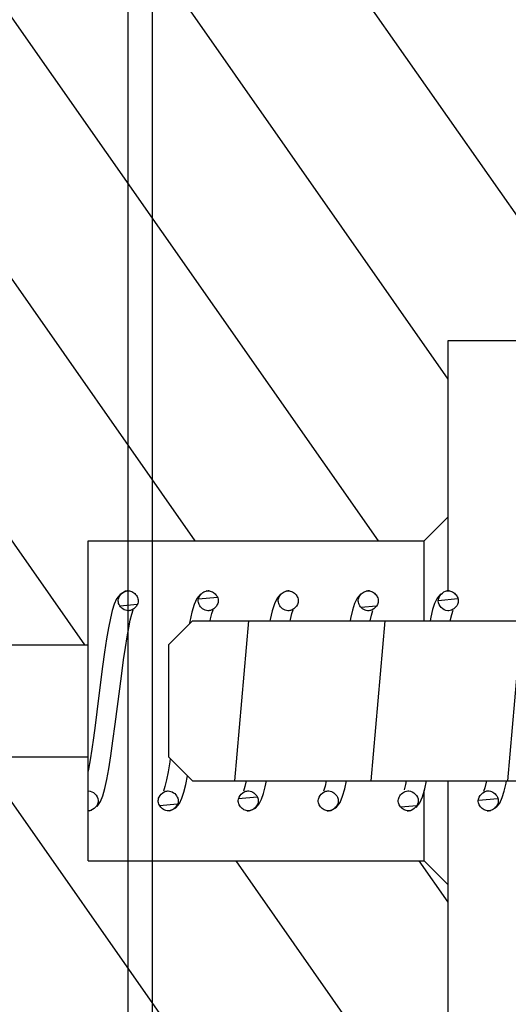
# Model space of a CAD drawing. Header units: inches. Extents: x 0 to 23.4, y 0 to 16.5.
# Tile 30 of 38: x 16.345 to 16.826, y 10.957 to 11.926. Entities that reach past the tile are written whole.
import ezdxf

# ---------------------------------------------------------------- set-up
doc = ezdxf.new("R2010")
doc.units = ezdxf.units.IN
doc.header["$LTSCALE"] = 1.28622
doc.header["$MEASUREMENT"] = 0
doc.layers.get('0').update_dxf_attribs({"linetype": 'CONTINUOUS'})

msp = doc.modelspace()

# ---------------------------------------------------------------- hatches: boundary and pattern name
at = {"linetype": 'CONTINUOUS'}
h = msp.add_hatch(dxfattribs=at)
h.set_pattern_fill('default__36', scale=0.413772, angle=5, style=0, pattern_type=0)
h.set_pattern_definition([(5, (0, 0), (-0.0360626, 0.4121975), [])])
edge = h.paths.add_edge_path()
edge.add_line((17.30256, 11.13735), (17.60178, 11.13735))
edge.add_line((17.60178, 11.13735), (17.60178, 10.90113))
edge.add_line((17.42068, 10.90113), (17.60178, 10.90113))
edge.add_line((17.42068, 10.90113), (17.42068, 10.33027))
edge.add_line((17.42068, 10.33027), (17.49942, 10.25153))
edge.add_line((17.49942, 10.25153), (18.10571, 10.25153))
edge.add_line((18.10571, 10.25153), (18.12934, 10.22791))
edge.add_line((18.12934, 10.22791), (18.12934, 10.06649))
edge.add_line((18.12934, 10.06649), (19.38918, 10.06649))
edge.add_line((19.38918, 10.06649), (19.42855, 10.02712))
edge.add_line((19.42855, 10.02712), (19.42855, 9.83027))
edge.add_line((19.42855, 9.83027), (19.38918, 9.7909))
edge.add_line((17.26319, 9.7909), (19.38918, 9.7909))
edge.add_line((17.22382, 9.83027), (17.26319, 9.7909))
edge.add_line((17.22382, 10.21216), (17.22382, 9.83027))
edge.add_line((17.16083, 10.21216), (17.22382, 10.21216))
edge.add_line((17.16083, 10.21216), (17.16083, 10.31058))
edge.add_line((17.16083, 10.31058), (16.45217, 10.31058))
edge.add_line((16.45217, 10.48775), (16.45217, 10.31058))
edge.add_line((16.49154, 10.52712), (16.45217, 10.48775))
edge.add_line((16.49154, 10.52712), (17.22382, 10.52712))
edge.add_line((17.22382, 10.972), (17.22382, 10.52712))
edge.add_line((17.22382, 10.972), (17.30256, 10.972))
edge.add_line((17.30256, 11.13735), (17.30256, 10.972))
edge = h.paths.add_edge_path()
edge.add_line((17.30256, 11.37357), (17.60178, 11.37357))
edge.add_line((17.30256, 11.53893), (17.30256, 11.37357))
edge.add_line((17.22382, 11.53893), (17.30256, 11.53893))
edge.add_line((17.22382, 11.98381), (17.22382, 11.53893))
edge.add_line((16.49154, 11.98381), (17.22382, 11.98381))
edge.add_line((16.49154, 11.98381), (16.45217, 12.02318))
edge.add_line((16.45217, 12.20035), (16.45217, 12.02318))
edge.add_line((17.16083, 12.20035), (16.45217, 12.20035))
edge.add_line((17.16083, 12.20035), (17.16083, 12.29877))
edge.add_line((17.16083, 12.29877), (17.22382, 12.29877))
edge.add_line((17.22382, 12.68066), (17.22382, 12.29877))
edge.add_line((17.22382, 12.68066), (17.26319, 12.72003))
edge.add_line((17.26319, 12.72003), (17.26319, 13.41834))
edge.add_line((17.26319, 13.41834), (17.38918, 13.54432))
edge.add_line((17.38918, 13.54432), (17.38918, 13.93802))
edge.add_line((17.38918, 13.93802), (17.43249, 14.11912))
edge.add_line((17.43249, 14.11912), (17.38918, 14.13487))
edge.add_line((17.38918, 14.13487), (17.43249, 14.31597))
edge.add_line((17.43249, 14.31597), (17.38918, 14.32633))
edge.add_line((17.38918, 14.32633), (17.43249, 14.50743))
edge.add_line((17.43249, 14.50743), (17.38918, 14.52318))
edge.add_line((17.38918, 14.52318), (17.43249, 14.70428))
edge.add_line((17.43249, 14.70428), (17.38918, 14.72003))
edge.add_line((17.38918, 14.72003), (17.43249, 14.90113))
edge.add_line((17.43249, 14.90113), (17.5191, 14.90113))
edge.add_line((17.5191, 12.2594), (17.5191, 14.90113))
edge.add_line((17.5191, 12.2594), (17.49942, 12.2594))
edge.add_line((17.42068, 12.18066), (17.49942, 12.2594))
edge.add_line((17.42068, 12.18066), (17.42068, 11.6098))
edge.add_line((17.42068, 11.6098), (17.60178, 11.6098))
edge.add_line((17.60178, 11.6098), (17.60178, 11.37357))
edge = h.paths.add_edge_path()
edge.add_line((18.0506, 12.72003), (19.38918, 12.72003))
edge.add_line((19.42855, 12.68066), (19.38918, 12.72003))
edge.add_line((19.42855, 12.68066), (19.42855, 12.48381))
edge.add_line((19.38918, 12.44444), (19.42855, 12.48381))
edge.add_line((18.12934, 12.44444), (19.38918, 12.44444))
edge.add_line((18.12934, 12.44444), (18.12934, 12.28302))
edge.add_line((18.10571, 12.2594), (18.12934, 12.28302))
edge.add_line((18.10571, 12.2594), (17.79469, 12.2594))
edge.add_line((17.79469, 12.2594), (17.79469, 14.90113))
edge.add_line((17.79469, 14.90113), (17.88131, 14.90113))
edge.add_line((17.92461, 14.72003), (17.88131, 14.90113))
edge.add_line((17.88131, 14.70428), (17.92461, 14.72003))
edge.add_line((17.92461, 14.52318), (17.88131, 14.70428))
edge.add_line((17.88131, 14.50743), (17.92461, 14.52318))
edge.add_line((17.92461, 14.32633), (17.88131, 14.50743))
edge.add_line((17.88131, 14.31597), (17.92461, 14.32633))
edge.add_line((17.92461, 14.13487), (17.88131, 14.31597))
edge.add_line((17.88131, 14.11912), (17.92461, 14.13487))
edge.add_line((17.92461, 13.93802), (17.88131, 14.11912))
edge.add_line((17.92461, 13.54432), (17.92461, 13.93802))
edge.add_line((18.0506, 13.41834), (17.92461, 13.54432))
edge.add_line((18.0506, 12.72003), (18.0506, 13.41834))
h = msp.add_hatch(dxfattribs=at)
h.set_pattern_fill('A', scale=0.147624, angle=125, style=0, pattern_type=0)
h.set_pattern_definition([(125, (0, 0), (-0.1209266, -0.0846737), [])])
edge = h.paths.add_edge_path()
edge.add_line((16.43642, 10.43027), (17.02697, 10.43027))
edge.add_line((16.43642, 10.43027), (16.43642, 10.31058))
edge.add_line((16.43642, 10.31058), (15.38918, 10.31058))
edge.add_line((15.38918, 10.52712), (15.38918, 10.31058))
edge.add_line((15.38918, 10.52712), (16.25532, 10.52712))
edge.add_line((16.25532, 10.95231), (16.25532, 10.52712))
edge.add_line((16.25532, 10.95231), (16.31044, 10.95231))
edge.add_line((16.31044, 11.20035), (16.31044, 10.95231))
edge.add_line((16.31044, 11.20035), (16.4128, 11.20035))
edge.add_line((16.4128, 11.20035), (16.4128, 11.09798))
edge.add_line((16.4128, 11.09798), (16.74351, 11.09798))
edge.add_line((16.74351, 11.09798), (16.76713, 11.07436))
edge.add_line((16.76713, 11.07436), (16.76713, 10.90113))
edge.add_line((16.76713, 10.90113), (17.2002, 10.90113))
edge.add_line((17.2002, 10.90113), (17.22382, 10.87751))
edge.add_line((17.22382, 10.87751), (17.22382, 10.78302))
edge.add_line((17.06634, 10.78302), (17.22382, 10.78302))
edge.add_line((17.06634, 10.78302), (17.06634, 10.46964))
edge.add_line((17.06634, 10.46964), (17.02697, 10.43027))
edge = h.paths.add_edge_path()
edge.add_line((16.43642, 12.08066), (17.02697, 12.08066))
edge.add_line((17.06634, 12.04129), (17.02697, 12.08066))
edge.add_line((17.06634, 12.04129), (17.06634, 11.72791))
edge.add_line((17.06634, 11.72791), (17.22382, 11.72791))
edge.add_line((17.22382, 11.72791), (17.22382, 11.63342))
edge.add_line((17.2002, 11.6098), (17.22382, 11.63342))
edge.add_line((16.76713, 11.6098), (17.2002, 11.6098))
edge.add_line((16.76713, 11.6098), (16.76713, 11.43657))
edge.add_line((16.74351, 11.41294), (16.76713, 11.43657))
edge.add_line((16.4128, 11.41294), (16.74351, 11.41294))
edge.add_line((16.4128, 11.41294), (16.4128, 11.31058))
edge.add_line((16.31044, 11.31058), (16.4128, 11.31058))
edge.add_line((16.31044, 11.55861), (16.31044, 11.31058))
edge.add_line((16.25532, 11.55861), (16.31044, 11.55861))
edge.add_line((16.25532, 11.98381), (16.25532, 11.55861))
edge.add_line((15.38918, 11.98381), (16.25532, 11.98381))
edge.add_line((15.38918, 12.20035), (15.38918, 11.98381))
edge.add_line((16.43642, 12.20035), (15.38918, 12.20035))
edge.add_line((16.43642, 12.20035), (16.43642, 12.08066))
h = msp.add_hatch(dxfattribs=at)
h.set_pattern_fill('default__34', scale=0.133792, angle=85, style=0, pattern_type=0)
h.set_pattern_definition([(85, (0, 0), (-0.1332827, 0.0116607), [])])
edge = h.paths.add_edge_path()
edge.add_line((17.83043, 11.33027), (17.83043, 11.18066))
edge.add_line((17.83043, 11.18066), (17.80681, 11.15704))
edge.add_line((17.09027, 11.15704), (17.80681, 11.15704))
edge.add_line((17.09027, 11.15704), (17.06665, 11.13342))
edge.add_line((17.06665, 11.13342), (17.06665, 11.05074))
edge.add_line((17.06665, 11.05074), (16.8698, 11.05074))
edge.add_line((16.8698, 11.17672), (16.8698, 11.05074))
edge.add_line((16.51547, 11.17672), (16.8698, 11.17672))
edge.add_line((16.49185, 11.20035), (16.51547, 11.17672))
edge.add_line((16.49185, 11.31058), (16.49185, 11.20035))
edge.add_line((16.49185, 11.31058), (16.51547, 11.3342))
edge.add_line((16.51547, 11.3342), (16.8698, 11.3342))
edge.add_line((16.8698, 11.46019), (16.8698, 11.3342))
edge.add_line((16.8698, 11.46019), (16.89342, 11.48381))
edge.add_line((16.89342, 11.48381), (17.04303, 11.48381))
edge.add_line((17.06665, 11.46019), (17.04303, 11.48381))
edge.add_line((17.06665, 11.46019), (17.06665, 11.37751))
edge.add_line((17.09027, 11.35389), (17.06665, 11.37751))
edge.add_line((17.09027, 11.35389), (17.80681, 11.35389))
edge.add_line((17.83043, 11.33027), (17.80681, 11.35389))
h = msp.add_hatch(dxfattribs=at)
h.set_pattern_fill('default__35', scale=0.022136, angle=5, style=0, pattern_type=0)
h.set_pattern_definition([(5, (0, 0), (-0.001929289, 0.02205187), [])])
edge = h.paths.add_edge_path()
edge.add_spline(control_points=[(16.4128, 11.16688), (16.41567, 11.16688), (16.41991, 11.16448), (16.42401, 11.15706), (16.41993, 11.14962), (16.41569, 11.1472), (16.4128, 11.1472)], knot_values=[0, 0, 0, 0, 0.25, 0.5, 0.75, 1, 1, 1, 1], degree=3, periodic=0)
edge.add_line((16.4128, 11.1472), (16.4128, 11.16688))
edge = h.paths.add_edge_path()
edge.add_spline(control_points=[(16.45217, 11.36373), (16.45507, 11.36373), (16.45933, 11.3613), (16.46338, 11.35381), (16.45925, 11.34644), (16.45503, 11.34405), (16.45217, 11.34405)], knot_values=[0, 0, 0, 0, 0.25, 0.5, 0.75, 1, 1, 1, 1], degree=3, periodic=0)
edge.add_spline(control_points=[(16.45217, 11.34405), (16.44927, 11.34405), (16.44502, 11.34648), (16.44097, 11.35397), (16.44509, 11.36134), (16.44931, 11.36373), (16.45217, 11.36373)], knot_values=[0, 0, 0, 0, 0.25, 0.5, 0.75, 1, 1, 1, 1], degree=3, periodic=0)
edge = h.paths.add_edge_path()
edge.add_spline(control_points=[(16.49154, 11.16688), (16.49441, 11.16688), (16.49865, 11.16448), (16.50275, 11.15706), (16.49867, 11.14962), (16.49443, 11.1472), (16.49154, 11.1472)], knot_values=[0, 0, 0, 0, 0.25, 0.5, 0.75, 1, 1, 1, 1], degree=3, periodic=0)
edge.add_spline(control_points=[(16.49154, 11.1472), (16.48867, 11.1472), (16.48444, 11.1496), (16.48034, 11.15702), (16.48441, 11.16446), (16.48866, 11.16688), (16.49154, 11.16688)], knot_values=[0, 0, 0, 0, 0.25, 0.5, 0.75, 1, 1, 1, 1], degree=3, periodic=0)
edge = h.paths.add_edge_path()
edge.add_spline(control_points=[(16.57028, 11.16688), (16.57315, 11.16688), (16.57739, 11.16448), (16.58149, 11.15706), (16.57741, 11.14962), (16.57317, 11.1472), (16.57028, 11.1472)], knot_values=[0, 0, 0, 0, 0.25, 0.5, 0.75, 1, 1, 1, 1], degree=3, periodic=0)
edge.add_spline(control_points=[(16.57028, 11.1472), (16.56741, 11.1472), (16.56318, 11.1496), (16.55908, 11.15702), (16.56315, 11.16446), (16.5674, 11.16688), (16.57028, 11.16688)], knot_values=[0, 0, 0, 0, 0.25, 0.5, 0.75, 1, 1, 1, 1], degree=3, periodic=0)
edge = h.paths.add_edge_path()
edge.add_spline(control_points=[(16.64902, 11.16688), (16.65189, 11.16688), (16.65613, 11.16448), (16.66023, 11.15706), (16.65615, 11.14962), (16.65191, 11.1472), (16.64902, 11.1472)], knot_values=[0, 0, 0, 0, 0.25, 0.5, 0.75, 1, 1, 1, 1], degree=3, periodic=0)
edge.add_spline(control_points=[(16.64902, 11.1472), (16.64615, 11.1472), (16.64192, 11.1496), (16.63782, 11.15702), (16.64189, 11.16446), (16.64614, 11.16688), (16.64902, 11.16688)], knot_values=[0, 0, 0, 0, 0.25, 0.5, 0.75, 1, 1, 1, 1], degree=3, periodic=0)
edge = h.paths.add_edge_path()
edge.add_spline(control_points=[(16.72776, 11.16688), (16.73063, 11.16688), (16.73487, 11.16448), (16.73897, 11.15706), (16.73489, 11.14962), (16.73065, 11.1472), (16.72776, 11.1472)], knot_values=[0, 0, 0, 0, 0.25, 0.5, 0.75, 1, 1, 1, 1], degree=3, periodic=0)
edge.add_spline(control_points=[(16.72776, 11.1472), (16.72489, 11.1472), (16.72066, 11.1496), (16.71656, 11.15702), (16.72063, 11.16446), (16.72488, 11.16688), (16.72776, 11.16688)], knot_values=[0, 0, 0, 0, 0.25, 0.5, 0.75, 1, 1, 1, 1], degree=3, periodic=0)
edge = h.paths.add_edge_path()
edge.add_spline(control_points=[(16.53091, 11.36373), (16.53381, 11.36373), (16.53807, 11.3613), (16.54212, 11.35381), (16.53799, 11.34644), (16.53377, 11.34405), (16.53091, 11.34405)], knot_values=[0, 0, 0, 0, 0.25, 0.5, 0.75, 1, 1, 1, 1], degree=3, periodic=0)
edge.add_spline(control_points=[(16.53091, 11.34405), (16.52801, 11.34405), (16.52376, 11.34648), (16.51971, 11.35397), (16.52383, 11.36134), (16.52805, 11.36373), (16.53091, 11.36373)], knot_values=[0, 0, 0, 0, 0.25, 0.5, 0.75, 1, 1, 1, 1], degree=3, periodic=0)
edge = h.paths.add_edge_path()
edge.add_spline(control_points=[(16.60965, 11.36373), (16.61255, 11.36373), (16.61681, 11.3613), (16.62086, 11.35381), (16.61673, 11.34644), (16.61251, 11.34405), (16.60965, 11.34405)], knot_values=[0, 0, 0, 0, 0.25, 0.5, 0.75, 1, 1, 1, 1], degree=3, periodic=0)
edge.add_spline(control_points=[(16.60965, 11.34405), (16.60675, 11.34405), (16.6025, 11.34648), (16.59845, 11.35397), (16.60257, 11.36134), (16.60679, 11.36373), (16.60965, 11.36373)], knot_values=[0, 0, 0, 0, 0.25, 0.5, 0.75, 1, 1, 1, 1], degree=3, periodic=0)
edge = h.paths.add_edge_path()
edge.add_spline(control_points=[(16.68839, 11.36373), (16.69129, 11.36373), (16.69555, 11.3613), (16.6996, 11.35381), (16.69547, 11.34644), (16.69125, 11.34405), (16.68839, 11.34405)], knot_values=[0, 0, 0, 0, 0.25, 0.5, 0.75, 1, 1, 1, 1], degree=3, periodic=0)
edge.add_spline(control_points=[(16.68839, 11.34405), (16.68549, 11.34405), (16.68124, 11.34648), (16.67719, 11.35397), (16.68131, 11.36134), (16.68553, 11.36373), (16.68839, 11.36373)], knot_values=[0, 0, 0, 0, 0.25, 0.5, 0.75, 1, 1, 1, 1], degree=3, periodic=0)
edge = h.paths.add_edge_path()
edge.add_spline(control_points=[(16.8065, 11.16688), (16.80937, 11.16688), (16.81361, 11.16448), (16.81771, 11.15706), (16.81363, 11.14962), (16.80939, 11.1472), (16.8065, 11.1472)], knot_values=[0, 0, 0, 0, 0.25, 0.5, 0.75, 1, 1, 1, 1], degree=3, periodic=0)
edge.add_spline(control_points=[(16.8065, 11.1472), (16.80363, 11.1472), (16.7994, 11.1496), (16.7953, 11.15702), (16.79937, 11.16446), (16.80362, 11.16688), (16.8065, 11.16688)], knot_values=[0, 0, 0, 0, 0.25, 0.5, 0.75, 1, 1, 1, 1], degree=3, periodic=0)
edge = h.paths.add_edge_path()
edge.add_spline(control_points=[(16.88524, 11.16688), (16.88811, 11.16688), (16.89235, 11.16448), (16.89645, 11.15706), (16.89237, 11.14962), (16.88813, 11.1472), (16.88524, 11.1472)], knot_values=[0, 0, 0, 0, 0.25, 0.5, 0.75, 1, 1, 1, 1], degree=3, periodic=0)
edge.add_spline(control_points=[(16.88524, 11.1472), (16.88237, 11.1472), (16.87814, 11.1496), (16.87404, 11.15702), (16.87811, 11.16446), (16.88236, 11.16688), (16.88524, 11.16688)], knot_values=[0, 0, 0, 0, 0.25, 0.5, 0.75, 1, 1, 1, 1], degree=3, periodic=0)
edge = h.paths.add_edge_path()
edge.add_spline(control_points=[(16.96398, 11.16688), (16.96686, 11.16688), (16.97109, 11.16448), (16.97519, 11.15706), (16.97111, 11.14962), (16.96687, 11.1472), (16.96398, 11.1472)], knot_values=[0, 0, 0, 0, 0.25, 0.5, 0.75, 1, 1, 1, 1], degree=3, periodic=0)
edge.add_spline(control_points=[(16.96398, 11.1472), (16.96111, 11.1472), (16.95688, 11.1496), (16.95278, 11.15702), (16.95685, 11.16446), (16.9611, 11.16688), (16.96398, 11.16688)], knot_values=[0, 0, 0, 0, 0.25, 0.5, 0.75, 1, 1, 1, 1], degree=3, periodic=0)
edge = h.paths.add_edge_path()
edge.add_spline(control_points=[(16.76713, 11.36373), (16.77003, 11.36373), (16.77429, 11.3613), (16.77834, 11.35381), (16.77421, 11.34644), (16.76999, 11.34405), (16.76713, 11.34405)], knot_values=[0, 0, 0, 0, 0.25, 0.5, 0.75, 1, 1, 1, 1], degree=3, periodic=0)
edge.add_spline(control_points=[(16.76713, 11.34405), (16.76423, 11.34405), (16.75998, 11.34648), (16.75593, 11.35397), (16.76005, 11.36134), (16.76427, 11.36373), (16.76713, 11.36373)], knot_values=[0, 0, 0, 0, 0.25, 0.5, 0.75, 1, 1, 1, 1], degree=3, periodic=0)
edge = h.paths.add_edge_path()
edge.add_spline(control_points=[(16.84587, 11.36373), (16.84877, 11.36373), (16.85303, 11.3613), (16.85708, 11.35381), (16.85295, 11.34644), (16.84873, 11.34405), (16.84587, 11.34405)], knot_values=[0, 0, 0, 0, 0.25, 0.5, 0.75, 1, 1, 1, 1], degree=3, periodic=0)
edge.add_spline(control_points=[(16.84587, 11.34405), (16.84297, 11.34405), (16.83872, 11.34648), (16.83467, 11.35397), (16.83879, 11.36134), (16.84301, 11.36373), (16.84587, 11.36373)], knot_values=[0, 0, 0, 0, 0.25, 0.5, 0.75, 1, 1, 1, 1], degree=3, periodic=0)
edge = h.paths.add_edge_path()
edge.add_spline(control_points=[(16.92461, 11.36373), (16.92751, 11.36373), (16.93177, 11.3613), (16.93582, 11.35381), (16.93169, 11.34644), (16.92747, 11.34405), (16.92461, 11.34405)], knot_values=[0, 0, 0, 0, 0.25, 0.5, 0.75, 1, 1, 1, 1], degree=3, periodic=0)
edge.add_spline(control_points=[(16.92461, 11.34405), (16.92171, 11.34405), (16.91746, 11.34648), (16.91341, 11.35397), (16.91753, 11.36134), (16.92175, 11.36373), (16.92461, 11.36373)], knot_values=[0, 0, 0, 0, 0.25, 0.5, 0.75, 1, 1, 1, 1], degree=3, periodic=0)
edge = h.paths.add_edge_path()
edge.add_spline(control_points=[(17.00335, 11.36373), (17.00625, 11.36373), (17.01051, 11.3613), (17.01456, 11.35381), (17.01043, 11.34644), (17.00621, 11.34405), (17.00335, 11.34405)], knot_values=[0, 0, 0, 0, 0.25, 0.5, 0.75, 1, 1, 1, 1], degree=3, periodic=0)
edge.add_spline(control_points=[(17.00335, 11.34405), (17.00045, 11.34405), (16.9962, 11.34648), (16.99215, 11.35397), (16.99627, 11.36134), (17.00049, 11.36373), (17.00335, 11.36373)], knot_values=[0, 0, 0, 0, 0.25, 0.5, 0.75, 1, 1, 1, 1], degree=3, periodic=0)
edge = h.paths.add_edge_path()
edge.add_spline(control_points=[(17.04272, 11.16688), (17.0456, 11.16688), (17.04983, 11.16448), (17.05393, 11.15706), (17.04985, 11.14962), (17.04561, 11.1472), (17.04272, 11.1472)], knot_values=[0, 0, 0, 0, 0.25, 0.5, 0.75, 1, 1, 1, 1], degree=3, periodic=0)
edge.add_spline(control_points=[(17.04272, 11.1472), (17.03985, 11.1472), (17.03562, 11.1496), (17.03152, 11.15702), (17.03559, 11.16446), (17.03984, 11.16688), (17.04272, 11.16688)], knot_values=[0, 0, 0, 0, 0.25, 0.5, 0.75, 1, 1, 1, 1], degree=3, periodic=0)
edge = h.paths.add_edge_path()
edge.add_spline(control_points=[(17.12146, 11.16688), (17.12434, 11.16688), (17.12857, 11.16448), (17.13267, 11.15706), (17.12859, 11.14962), (17.12435, 11.1472), (17.12146, 11.1472)], knot_values=[0, 0, 0, 0, 0.25, 0.5, 0.75, 1, 1, 1, 1], degree=3, periodic=0)
edge.add_spline(control_points=[(17.12146, 11.1472), (17.11859, 11.1472), (17.11436, 11.1496), (17.11026, 11.15702), (17.11433, 11.16446), (17.11858, 11.16688), (17.12146, 11.16688)], knot_values=[0, 0, 0, 0, 0.25, 0.5, 0.75, 1, 1, 1, 1], degree=3, periodic=0)
edge = h.paths.add_edge_path()
edge.add_spline(control_points=[(17.2002, 11.16688), (17.20308, 11.16688), (17.20731, 11.16448), (17.21141, 11.15706), (17.20733, 11.14962), (17.20309, 11.1472), (17.2002, 11.1472)], knot_values=[0, 0, 0, 0, 0.25, 0.5, 0.75, 1, 1, 1, 1], degree=3, periodic=0)
edge.add_spline(control_points=[(17.2002, 11.1472), (17.19733, 11.1472), (17.1931, 11.1496), (17.189, 11.15702), (17.19307, 11.16446), (17.19732, 11.16688), (17.2002, 11.16688)], knot_values=[0, 0, 0, 0, 0.25, 0.5, 0.75, 1, 1, 1, 1], degree=3, periodic=0)
edge = h.paths.add_edge_path()
edge.add_spline(control_points=[(17.08209, 11.36373), (17.08499, 11.36373), (17.08925, 11.3613), (17.0933, 11.35381), (17.08917, 11.34644), (17.08495, 11.34405), (17.08209, 11.34405)], knot_values=[0, 0, 0, 0, 0.25, 0.5, 0.75, 1, 1, 1, 1], degree=3, periodic=0)
edge.add_spline(control_points=[(17.08209, 11.34405), (17.07919, 11.34405), (17.07494, 11.34648), (17.07089, 11.35397), (17.07501, 11.36134), (17.07923, 11.36373), (17.08209, 11.36373)], knot_values=[0, 0, 0, 0, 0.25, 0.5, 0.75, 1, 1, 1, 1], degree=3, periodic=0)
edge = h.paths.add_edge_path()
edge.add_spline(control_points=[(17.16083, 11.36373), (17.16373, 11.36373), (17.16799, 11.3613), (17.17204, 11.35381), (17.16791, 11.34644), (17.16369, 11.34405), (17.16083, 11.34405)], knot_values=[0, 0, 0, 0, 0.25, 0.5, 0.75, 1, 1, 1, 1], degree=3, periodic=0)
edge.add_spline(control_points=[(17.16083, 11.34405), (17.15793, 11.34405), (17.15368, 11.34648), (17.14963, 11.35397), (17.15376, 11.36134), (17.15797, 11.36373), (17.16083, 11.36373)], knot_values=[0, 0, 0, 0, 0.25, 0.5, 0.75, 1, 1, 1, 1], degree=3, periodic=0)
edge = h.paths.add_edge_path()
edge.add_spline(control_points=[(17.23957, 11.36373), (17.24247, 11.36373), (17.24673, 11.3613), (17.25078, 11.35381), (17.24665, 11.34644), (17.24243, 11.34405), (17.23957, 11.34405)], knot_values=[0, 0, 0, 0, 0.25, 0.5, 0.75, 1, 1, 1, 1], degree=3, periodic=0)
edge.add_spline(control_points=[(17.23957, 11.34405), (17.23667, 11.34405), (17.23242, 11.34648), (17.22837, 11.35397), (17.2325, 11.36134), (17.23671, 11.36373), (17.23957, 11.36373)], knot_values=[0, 0, 0, 0, 0.25, 0.5, 0.75, 1, 1, 1, 1], degree=3, periodic=0)
edge = h.paths.add_edge_path()
edge.add_spline(control_points=[(17.27894, 11.1472), (17.27607, 11.1472), (17.27184, 11.1496), (17.26774, 11.15702), (17.27181, 11.16446), (17.27606, 11.16688), (17.27894, 11.16688)], knot_values=[0, 0, 0, 0, 0.25, 0.5, 0.75, 1, 1, 1, 1], degree=3, periodic=0)
edge.add_line((17.27894, 11.16688), (17.27894, 11.1472))

# ---------------------------------------------------------------- linework, layer by layer
at = {"color": 7, "linetype": 'CONTINUOUS'}
for p, q in [((16.45217, 10.31058), (16.45217, 12.20035)), ((16.47579, 12.08066), (16.47579, 10.43027)), ((16.76713, 11.36373), (16.76713, 11.6098)), ((16.76713, 11.6098), (17.2002, 11.6098)), ((16.74351, 11.41294), (16.76713, 11.43657)), ((16.4128, 11.09798), (16.4128, 11.41294)), ((16.4128, 11.41294), (16.74351, 11.41294)), ((16.74351, 11.3342), (16.74351, 11.41294)), ((16.45115, 11.36366), (16.44966, 11.36338)), ((16.4513, 11.36368), (16.45217, 11.36373)), ((16.52967, 11.36363), (16.52892, 11.3635)), ((16.52984, 11.36366), (16.53091, 11.36373)), ((16.53192, 11.36366), (16.53074, 11.36372)), ((16.53091, 11.36373), (16.53178, 11.36368)), ((16.60852, 11.36365), (16.60768, 11.3635)), ((16.60867, 11.36367), (16.60965, 11.36373)), ((16.61067, 11.36366), (16.60948, 11.36372)), ((16.60965, 11.36373), (16.61052, 11.36368)), ((16.6873, 11.36365), (16.68642, 11.36351)), ((16.68745, 11.36367), (16.68839, 11.36373)), ((16.68962, 11.36363), (16.68819, 11.36372)), ((16.68839, 11.36373), (16.68945, 11.36366)), ((16.7661, 11.36366), (16.76502, 11.36347)), ((16.76624, 11.36368), (16.76713, 11.36373)), ((16.7682, 11.36366), (16.76696, 11.36372)), ((16.76713, 11.36373), (16.76805, 11.36368)), ((16.45275, 11.34407), (16.45217, 11.34405)), ((16.53091, 11.34405), (16.53038, 11.34407)), ((16.53139, 11.34406), (16.53091, 11.34405)), ((16.60965, 11.34405), (16.60909, 11.34407)), ((16.61024, 11.34407), (16.60965, 11.34405)), ((16.68839, 11.34405), (16.68779, 11.34407)), ((16.68897, 11.34407), (16.68839, 11.34405)), ((16.76713, 11.34405), (16.76661, 11.34407)), ((16.76761, 11.34406), (16.76713, 11.34405)), ((16.49185, 11.31058), (16.51547, 11.3342)), ((16.51275, 11.33348), (16.5123, 11.33104)), ((16.51547, 11.3342), (16.8698, 11.3342)), ((16.31044, 11.31058), (16.4128, 11.31058)), ((16.49185, 11.31058), (16.49185, 11.20035)), ((16.31044, 11.20035), (16.4128, 11.20035)), ((16.49185, 11.20035), (16.51547, 11.17672)), ((16.49361, 11.19858), (16.49314, 11.19553)), ((16.51547, 11.17672), (16.8698, 11.17672)), ((16.76713, 10.90113), (16.76713, 11.17672)), ((16.49102, 11.16686), (16.49154, 11.16688)), ((16.56974, 11.16686), (16.57028, 11.16688)), ((16.57028, 11.16688), (16.57085, 11.16686)), ((16.64844, 11.16686), (16.64902, 11.16688)), ((16.64902, 11.16688), (16.64958, 11.16686)), ((16.72724, 11.16686), (16.72776, 11.16688)), ((16.72776, 11.16688), (16.72834, 11.16686)), ((16.74351, 11.09798), (16.74351, 11.16716)), ((16.80604, 11.16687), (16.8065, 11.16688)), ((16.8065, 11.16688), (16.80721, 11.16685)), ((16.49907, 11.15034), (16.50258, 11.1546)), ((16.57735, 11.14995), (16.58094, 11.15401)), ((16.41366, 11.14725), (16.4128, 11.1472)), ((16.4138, 11.14726), (16.4161, 11.1478)), ((16.49241, 11.14725), (16.49154, 11.1472)), ((16.56912, 11.14729), (16.57048, 11.14721)), ((16.57028, 11.1472), (16.56928, 11.14726)), ((16.57111, 11.14724), (16.57028, 11.1472)), ((16.64791, 11.14728), (16.64921, 11.14721)), ((16.64902, 11.1472), (16.64807, 11.14726)), ((16.65006, 11.14727), (16.64902, 11.1472)), ((16.65022, 11.14729), (16.65166, 11.14759)), ((16.72669, 11.14727), (16.72795, 11.14721)), ((16.72776, 11.1472), (16.72684, 11.14725)), ((16.7288, 11.14727), (16.72776, 11.1472)), ((16.72896, 11.14729), (16.73018, 11.14753)), ((16.80546, 11.14727), (16.80668, 11.14721)), ((16.8065, 11.1472), (16.80561, 11.14725)), ((16.8074, 11.14725), (16.8065, 11.1472)), ((16.80755, 11.14727), (16.80897, 11.14754)), ((16.4128, 11.09798), (16.74351, 11.09798)), ((16.74351, 11.09798), (16.76713, 11.07436))]:
    msp.add_line(p, q, dxfattribs=at)
for points in [[(16.44966, 11.36338), (16.4442, 11.36019), (16.4408, 11.35577), (16.43846, 11.35059), (16.43653, 11.34438), (16.43469, 11.33672), (16.43284, 11.32738), (16.43096, 11.31633), (16.42901, 11.30344), (16.42702, 11.28918), (16.425, 11.27388), (16.42124, 11.24449)], [(16.52349, 11.36069), (16.51973, 11.35608), (16.51706, 11.35018), (16.51487, 11.34285), (16.51275, 11.33348)], [(16.60231, 11.36075), (16.59863, 11.35635), (16.59604, 11.35085), (16.59393, 11.34407), (16.59188, 11.33536), (16.59166, 11.3342)], [(16.68107, 11.36077), (16.67743, 11.35645), (16.67488, 11.35112), (16.67285, 11.34473), (16.67089, 11.33661), (16.67042, 11.3342)], [(16.75965, 11.36063), (16.7561, 11.35634), (16.75366, 11.35123), (16.75174, 11.34527), (16.74992, 11.33793), (16.74916, 11.3342)], [(16.44382, 11.26714), (16.44579, 11.28227), (16.44763, 11.2958), (16.44938, 11.30781), (16.45104, 11.31827), (16.45265, 11.32729), (16.45419, 11.33476), (16.45568, 11.34078), (16.45695, 11.34485)], [(16.53283, 11.3342), (16.5332, 11.33597), (16.53459, 11.34141), (16.53577, 11.34505)], [(16.61156, 11.3342), (16.61183, 11.33549), (16.61328, 11.34123), (16.61451, 11.34505)], [(16.6903, 11.3342), (16.69165, 11.33985), (16.69301, 11.34438)], [(16.76903, 11.3342), (16.76903, 11.33423), (16.77051, 11.34032), (16.77179, 11.3445)], [(16.42159, 11.15157), (16.42482, 11.15638), (16.42711, 11.16208), (16.42911, 11.16914), (16.43105, 11.17791), (16.43302, 11.18861), (16.43505, 11.20128), (16.43719, 11.21614), (16.43939, 11.23253), (16.44382, 11.26714)], [(16.42124, 11.24449), (16.41954, 11.23134), (16.41789, 11.21906), (16.41628, 11.20776), (16.41471, 11.19744)], [(16.41471, 11.19744), (16.41318, 11.18829), (16.4128, 11.18621)], [(16.49314, 11.19553), (16.49146, 11.18577), (16.48985, 11.17763), (16.48829, 11.1711), (16.48695, 11.16661)], [(16.50258, 11.1546), (16.50501, 11.15971), (16.50694, 11.16567), (16.50877, 11.17307), (16.51051, 11.18168)], [(16.56837, 11.17672), (16.56707, 11.17122), (16.56569, 11.16662)], [(16.58094, 11.15401), (16.58343, 11.15888), (16.58528, 11.16427), (16.587, 11.17083), (16.58826, 11.17672)], [(16.6471, 11.17672), (16.64585, 11.17139), (16.64445, 11.16666)], [(16.65166, 11.14759), (16.65705, 11.15079), (16.66061, 11.15556), (16.66315, 11.16154), (16.66524, 11.16878), (16.66701, 11.17672)], [(16.72583, 11.17672), (16.72505, 11.17319), (16.72361, 11.16794)], [(16.73552, 11.15054), (16.73913, 11.15517), (16.74174, 11.16109), (16.74398, 11.16877), (16.74574, 11.17672)], [(16.80459, 11.17672), (16.80432, 11.17544), (16.80296, 11.17002), (16.80178, 11.16625)], [(16.81425, 11.15053), (16.81772, 11.15491), (16.82016, 11.16021), (16.82215, 11.16656), (16.82406, 11.17459), (16.82448, 11.17672)], [(16.49255, 11.14726), (16.49385, 11.1475), (16.49907, 11.15034)], [(16.57125, 11.14726), (16.57224, 11.14742), (16.57735, 11.14995)]]:
    msp.add_lwpolyline(points, dxfattribs=at)
for points, knots in [([(16.44318, 11.35027), (16.44256, 11.3516), (16.44191, 11.35467), (16.44367, 11.35901), (16.44689, 11.3623), (16.44981, 11.36351), (16.4513, 11.36368)], [0, 0, 0, 0, 0.245135, 0.493765, 0.750786, 1, 1, 1, 1]), ([(16.45217, 11.36373), (16.45373, 11.36373), (16.45693, 11.36269), (16.46045, 11.35936), (16.46246, 11.35483), (16.46179, 11.35157), (16.46112, 11.35018)], [0, 0, 0, 0, 0.24764, 0.504865, 0.754906, 1, 1, 1, 1]), ([(16.52192, 11.35027), (16.52131, 11.35159), (16.52066, 11.35462), (16.52236, 11.35892), (16.52551, 11.3622), (16.52838, 11.36345), (16.52984, 11.36366)], [0, 0, 0, 0, 0.245117, 0.493461, 0.750406, 1, 1, 1, 1]), ([(16.53178, 11.36368), (16.53327, 11.36351), (16.53621, 11.36229), (16.53944, 11.35897), (16.54118, 11.35459), (16.5405, 11.35151), (16.53986, 11.35018)], [0, 0, 0, 0, 0.249202, 0.506268, 0.755018, 1, 1, 1, 1]), ([(16.60066, 11.35027), (16.60004, 11.35159), (16.59939, 11.35464), (16.60113, 11.35896), (16.60431, 11.36225), (16.6072, 11.36348), (16.60867, 11.36367)], [0, 0, 0, 0, 0.245125, 0.493604, 0.750587, 1, 1, 1, 1]), ([(16.61052, 11.36368), (16.61201, 11.36351), (16.61495, 11.36229), (16.61818, 11.35897), (16.61992, 11.35459), (16.61924, 11.35151), (16.6186, 11.35018)], [0, 0, 0, 0, 0.249211, 0.506275, 0.755019, 1, 1, 1, 1]), ([(16.6794, 11.35027), (16.67878, 11.3516), (16.67813, 11.35465), (16.67988, 11.35898), (16.68307, 11.36227), (16.68598, 11.36349), (16.68745, 11.36367)], [0, 0, 0, 0, 0.245129, 0.493667, 0.750665, 1, 1, 1, 1]), ([(16.68945, 11.36366), (16.69092, 11.36346), (16.69381, 11.3622), (16.69697, 11.35888), (16.69866, 11.35454), (16.69798, 11.35149), (16.69734, 11.35018)], [0, 0, 0, 0, 0.24958, 0.506574, 0.755038, 1, 1, 1, 1]), ([(16.76661, 11.34406), (16.76425, 11.34423), (16.7597, 11.34669), (16.75616, 11.35367), (16.75943, 11.36081), (16.76388, 11.3634), (16.76624, 11.36368)], [0, 0, 0, 0, 0.250432, 0.500251, 0.748703, 1, 1, 1, 1]), ([(16.76805, 11.36368), (16.76954, 11.3635), (16.77246, 11.36226), (16.77567, 11.35895), (16.7774, 11.35457), (16.77672, 11.3515), (16.77608, 11.35018)], [0, 0, 0, 0, 0.249306, 0.506353, 0.755024, 1, 1, 1, 1]), ([(16.45217, 11.34405), (16.45031, 11.34405), (16.44653, 11.34551), (16.44399, 11.34853), (16.44318, 11.35027)], [0, 0, 0, 0, 0.491881, 1, 1, 1, 1]), ([(16.53038, 11.34407), (16.5286, 11.34419), (16.52508, 11.34571), (16.5227, 11.34861), (16.52192, 11.35027)], [0, 0, 0, 0, 0.492977, 1, 1, 1, 1]), ([(16.60909, 11.34407), (16.60732, 11.3442), (16.60381, 11.34572), (16.60143, 11.34862), (16.60066, 11.35027)], [0, 0, 0, 0, 0.493036, 1, 1, 1, 1]), ([(16.68779, 11.34407), (16.68602, 11.34421), (16.68254, 11.34574), (16.68017, 11.34862), (16.6794, 11.35027)], [0, 0, 0, 0, 0.493126, 1, 1, 1, 1]), ([(16.77608, 11.35018), (16.77529, 11.34853), (16.77289, 11.34567), (16.76938, 11.34417), (16.76761, 11.34406)], [0, 0, 0, 0, 0.507135, 1, 1, 1, 1]), ([(16.4128, 11.16688), (16.41521, 11.16688), (16.41996, 11.16454), (16.4238, 11.15755), (16.42062, 11.15018), (16.41607, 11.14752), (16.41366, 11.14725)], [0, 0, 0, 0, 0.249458, 0.500077, 0.748413, 1, 1, 1, 1]), ([(16.49154, 11.1472), (16.48999, 11.1472), (16.4868, 11.14823), (16.48328, 11.15154), (16.48126, 11.15604), (16.48191, 11.1593), (16.48256, 11.16069)], [0, 0, 0, 0, 0.247637, 0.504841, 0.754815, 1, 1, 1, 1]), ([(16.49154, 11.16688), (16.49339, 11.16688), (16.49715, 11.16544), (16.49969, 11.16244), (16.50051, 11.16072)], [0, 0, 0, 0, 0.491881, 1, 1, 1, 1]), ([(16.50051, 11.16072), (16.50114, 11.15939), (16.50181, 11.15631), (16.50006, 11.15194), (16.49683, 11.14864), (16.4939, 11.14742), (16.49241, 11.14725)], [0, 0, 0, 0, 0.245035, 0.49374, 0.750791, 1, 1, 1, 1]), ([(16.56928, 11.14726), (16.56781, 11.14746), (16.56491, 11.1487), (16.56174, 11.15199), (16.56002, 11.15632), (16.56068, 11.15937), (16.5613, 11.16069)], [0, 0, 0, 0, 0.249465, 0.506455, 0.754936, 1, 1, 1, 1]), ([(16.57085, 11.16686), (16.57261, 11.16673), (16.57609, 11.16522), (16.57847, 11.16236), (16.57925, 11.16072)], [0, 0, 0, 0, 0.493048, 1, 1, 1, 1]), ([(16.57925, 11.16072), (16.57988, 11.15938), (16.58055, 11.1563), (16.57879, 11.15192), (16.57555, 11.14862), (16.5726, 11.1474), (16.57111, 11.14724)], [0, 0, 0, 0, 0.245039, 0.493809, 0.750875, 1, 1, 1, 1]), ([(16.64807, 11.14726), (16.64659, 11.14744), (16.64368, 11.14867), (16.64049, 11.15197), (16.63876, 11.15631), (16.63942, 11.15936), (16.64004, 11.16069)], [0, 0, 0, 0, 0.249369, 0.506378, 0.754931, 1, 1, 1, 1]), ([(16.64958, 11.16686), (16.65134, 11.16673), (16.65483, 11.16522), (16.65721, 11.16236), (16.65799, 11.16072)], [0, 0, 0, 0, 0.493028, 1, 1, 1, 1]), ([(16.65799, 11.16072), (16.65861, 11.1594), (16.65928, 11.15636), (16.65758, 11.15202), (16.65442, 11.14872), (16.65153, 11.14747), (16.65006, 11.14727)], [0, 0, 0, 0, 0.245018, 0.493481, 0.750471, 1, 1, 1, 1]), ([(16.72684, 11.14725), (16.72536, 11.14743), (16.72244, 11.14866), (16.71924, 11.15196), (16.7175, 11.1563), (16.71816, 11.15936), (16.71878, 11.16069)], [0, 0, 0, 0, 0.249309, 0.506329, 0.754928, 1, 1, 1, 1]), ([(16.71878, 11.16069), (16.71956, 11.16234), (16.72195, 11.16523), (16.72547, 11.16674), (16.72724, 11.16686)], [0, 0, 0, 0, 0.507048, 1, 1, 1, 1]), ([(16.72834, 11.16686), (16.73069, 11.16668), (16.73519, 11.16422), (16.73872, 11.15731), (16.73553, 11.15021), (16.73114, 11.14758), (16.7288, 11.14727)], [0, 0, 0, 0, 0.25044, 0.500037, 0.748452, 1, 1, 1, 1]), ([(16.80561, 11.14725), (16.80413, 11.14742), (16.8012, 11.14864), (16.79799, 11.15194), (16.79624, 11.15629), (16.7969, 11.15936), (16.79752, 11.16069)], [0, 0, 0, 0, 0.249249, 0.50628, 0.754925, 1, 1, 1, 1]), ([(16.80721, 11.16685), (16.80895, 11.16669), (16.81236, 11.16516), (16.8147, 11.16233), (16.81547, 11.16072)], [0, 0, 0, 0, 0.493351, 1, 1, 1, 1]), ([(16.81547, 11.16072), (16.8161, 11.15939), (16.81677, 11.15632), (16.81503, 11.15196), (16.81181, 11.14865), (16.80889, 11.14742), (16.8074, 11.14725)], [0, 0, 0, 0, 0.245031, 0.493694, 0.750734, 1, 1, 1, 1])]:
    msp.add_open_spline(points, degree=3, knots=knots, dxfattribs=at)
for points in [[(16.45602, 11.345), (16.455, 11.3445), (16.45388, 11.34416), (16.45275, 11.34407)], [(16.46112, 11.35018), (16.46007, 11.34799), (16.45819, 11.34608), (16.45602, 11.345)], [(16.53476, 11.345), (16.53372, 11.34448), (16.53255, 11.34414), (16.53139, 11.34406)], [(16.53986, 11.35018), (16.53881, 11.34799), (16.53693, 11.34608), (16.53476, 11.345)], [(16.6135, 11.345), (16.61249, 11.3445), (16.61136, 11.34416), (16.61024, 11.34407)], [(16.6186, 11.35018), (16.61755, 11.34799), (16.61567, 11.34608), (16.6135, 11.345)], [(16.69224, 11.345), (16.69122, 11.3445), (16.6901, 11.34415), (16.68897, 11.34407)], [(16.69734, 11.35018), (16.69629, 11.34799), (16.69441, 11.34608), (16.69224, 11.345)], [(16.48256, 11.16069), (16.4836, 11.16289), (16.48549, 11.16482), (16.48766, 11.16591)], [(16.48766, 11.16591), (16.4887, 11.16643), (16.48986, 11.16678), (16.49102, 11.16686)], [(16.5613, 11.16069), (16.56234, 11.16289), (16.56423, 11.16482), (16.5664, 11.16591)], [(16.5664, 11.16591), (16.56744, 11.16643), (16.56858, 11.16678), (16.56974, 11.16686)], [(16.64004, 11.16069), (16.64108, 11.16289), (16.64297, 11.16482), (16.64514, 11.16591)], [(16.64514, 11.16591), (16.64617, 11.16643), (16.6473, 11.16677), (16.64844, 11.16686)], [(16.79752, 11.16069), (16.79856, 11.16289), (16.80045, 11.16482), (16.80262, 11.16591)], [(16.80262, 11.16591), (16.80368, 11.16644), (16.80486, 11.1668), (16.80604, 11.16687)]]:
    msp.add_open_spline(points, degree=3, dxfattribs=at)

doc.saveas('drawing.dxf')
